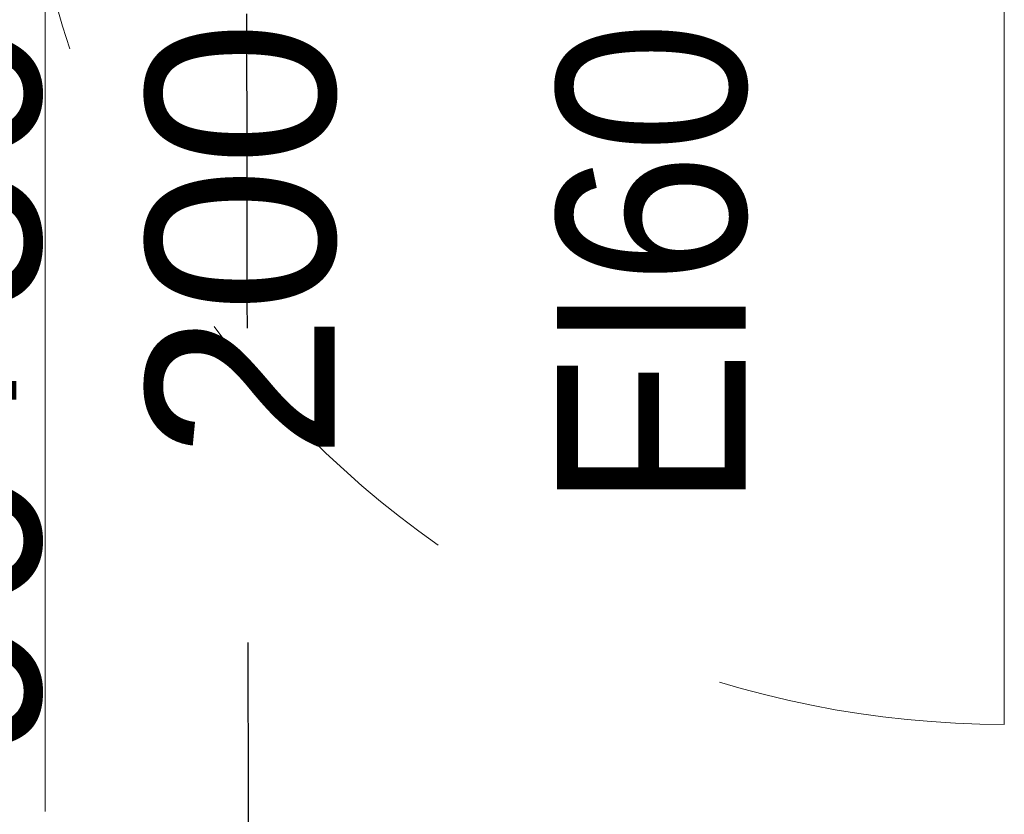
# Model space of a CAD drawing. Header units: centimetres. Extents: x -1631 to 1829, y -257 to 3158.
# Tile 95 of 128: x 392 to 486, y 1561 to 1636. Entities that reach past the tile are written whole.
import ezdxf

# ---------------------------------------------------------------- set-up
doc = ezdxf.new("R2010")
doc.units = ezdxf.units.CM
doc.linetypes.add('Dash', pattern=[60, 30, -30])
for name, color, linetype, lineweight in [('A-DETL', 90, 'Continuous', 9), ('A-DOOR', 31, 'Continuous', 13), ('A-DOOR-HDLN', 31, 'Dash', 9), ('A-DOOR-IDEN', 31, 'Continuous', 13), ('G-ANNO-TEXT', 231, 'Continuous', 13)]:
    doc.layers.add(name, color=color, linetype=linetype, lineweight=lineweight)
doc.styles.add('Arial', font='arial.ttf', dxfattribs={"width": 0.9, "height": 18})
doc.styles.add('Arial_8', font='arial.ttf', dxfattribs={"height": 18})

# ---------------------------------------------------------------- blocks, each defined once
blk = doc.blocks.new('Schueco_FWS_ADS-75-SimplySmart_inw_Family-02 - FWS SI insert unit 90-2368395-5_piętro III __10_50 m_ - stan projektowany')
at = {"layer": 'A-DOOR'}
blk.add_line((-72.3, 7.6), (-72.3, 101.55), dxfattribs=at)
at = {"layer": 'A-DOOR-HDLN'}
for centre, radius, start, end in [((-72.3, 7.6), 93.95, 360, 90), ((72.3, 7.6), 50.65, 90, 180)]:
    blk.add_arc(centre, radius, start, end, dxfattribs=at)
blk = doc.blocks.new('etykieta drzwi wymiar i kategoria - Aluprof Curtain Door - etykieta drzwi 1S dół-1350914-5_piętro III __10_50 m_ - stan projektowany')
at = {"layer": 'A-DOOR-IDEN'}
for q in [(0, 0.59844), (0, -0.59844)]:
    blk.add_line((0, 0), q, dxfattribs=at)

msp = doc.modelspace()

# ---------------------------------------------------------------- linework, layer by layer
at = {"layer": 'A-DETL', "linetype": 'Dash', "lineweight": 25}
msp.add_open_spline([(-555.623, 1472.575), (-478.908, 1472.575), (-476.079, 1472.575), (-439.123, 1472.575), (-439.123, 1435.619), (-439.123, 1432.79), (-439.123, 1329.11), (-439.123, 1326.281), (-439.123, 1289.326), (-402.167, 1289.326), (-399.339, 1289.326), (54.377, 1289.326), (347.204, 1289.326), (391.666, 1289.326), (418.55, 1316.21), (413.877, 1393.928), (413.877, 1663.126)], degree=3, knots=[0, 0, 0, 0, 1.274059, 2.1133, 2.95254, 4.521491, 5.717221, 7.286172, 8.125412, 8.964652, 14.361634, 22.556861, 31.207392, 35.311818, 37.065318, 41.276562, 41.276562, 41.276562, 41.276562], dxfattribs=at)

# ---------------------------------------------------------------- block references
at = {"layer": 'A-DOOR', "rotation": 180}
msp.add_blockref('Schueco_FWS_ADS-75-SimplySmart_inw_Family-02 - FWS SI insert unit 90-2368395-5_piętro III __10_50 m_ - stan projektowany', (413.877, 1670.726), dxfattribs=at)
at = {"layer": 'A-DOOR-IDEN', "xscale": 99.99999999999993, "yscale": 99.99999999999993, "zscale": 99.99999999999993}
msp.add_blockref('etykieta drzwi wymiar i kategoria - Aluprof Curtain Door - etykieta drzwi 1S dół-1350914-5_piętro III __10_50 m_ - stan projektowany', (394.627, 1620.703), dxfattribs=at)

# ---------------------------------------------------------------- texts
at = {"layer": 'A-DOOR-IDEN', "insert": (399.348, 1636.361), "char_height": 18, "width": 70.1, "attachment_point": 6, "rotation": 90, "line_spacing_factor": 0.936439, "style": 'Arial_8'}
msp.add_mtext('\\pxqr,t7.05556,14.11111,21.16667,28.22222,35.27778,42.33333,49.38889,56.44444,63.5,70.55556,77.61111,84.66667,91.72222,98.77778,105.83333,112.88889,119.94444,127,134.05556,141.11111,148.16667,155.22222,162.27778,169.33333,176.38889,183.44444,190.5,197.55556,204.61111,211.66667,218.72222,225.77778;{90+50\\P200}', dxfattribs=at)
at = {"layer": 'G-ANNO-TEXT', "color": 1, "insert": (443.483, 1636.284), "char_height": 18, "width": 45.7227, "attachment_point": 3, "rotation": 90, "line_spacing_factor": 0.936439, "style": 'Arial'}
msp.add_mtext('\\pxqr,t6.35,12.7,19.05,25.4,31.75,38.1,44.45,50.8,57.15,63.5,69.85,76.2,82.55,88.9,95.25,101.6,107.95,114.3,120.65,127,133.35,139.7,146.05,152.4,158.75,165.1,171.45,177.8,184.15,190.5,196.85,203.2;{EI60}', dxfattribs=at)

doc.saveas('drawing.dxf')
